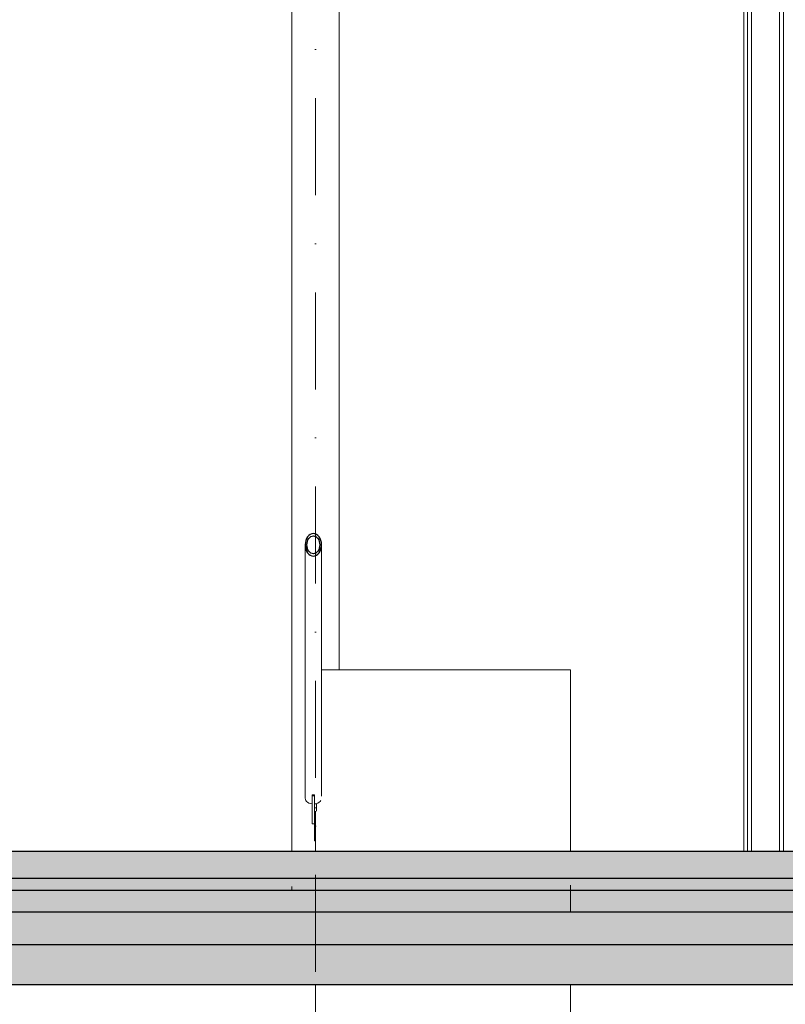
# Model space of a CAD drawing. Header units: centimetres. Extents: x -1103 to 10505, y -997 to 1780.
# Tile 4 of 102: x -339 to -55, y 687 to 1052. Entities that reach past the tile are written whole.
import ezdxf
from ezdxf.enums import TextEntityAlignment as Align

# ---------------------------------------------------------------- set-up
doc = ezdxf.new("R2010")
doc.units = ezdxf.units.CM
doc.header["$LTSCALE"] = 0.1
doc.header["$MEASUREMENT"] = 0
doc.linetypes.add('Kropki i Kreski', pattern=[720, 360, -180, 0, -180])
for name, color, linetype in [('2_dachy.ISTN', 7, 'Continuous'), ('2_lądowisko_IFC.ISTN', 7, 'Continuous'), ('2_stropy.ISTN', 7, 'Continuous'), ('2_ściany wewnętrzne.ISTN', 7, 'Continuous'), ('3_wypełnienia.K_IR', 7, 'Continuous'), ('4_osie.ISTN', 7, 'Continuous')]:
    doc.layers.add(name, color=color, linetype=linetype)
doc.styles.add('GENERATED_STYLE_1', font='txt')

# ---------------------------------------------------------------- blocks, each defined once
blk = doc.blocks.new('ElemPrzekroju_50_1')
at = {"layer": '2_stropy.ISTN', "linetype": 'Continuous', "lineweight": 0}
blk.add_hatch(color=252, dxfattribs=at).paths.add_polyline_path([(-810.83, 694), (1399.05, 694), (1399.05, 721), (-810.83, 721)])
at = {"layer": '2_stropy.ISTN', "color": 252, "linetype": 'Continuous', "lineweight": 30}
for p, q in [((1399.05, 721), (-810.83, 721)), ((1399.05, 694), (-810.83, 694))]:
    blk.add_line(p, q, dxfattribs=at)
blk = doc.blocks.new('ElemPrzekroju_75_1')
at = {"layer": '2_ściany wewnętrzne.ISTN', "color": 252, "linetype": 'Continuous', "lineweight": 13}
for p, q in [((-226.7, 811), (-134.24, 811)), ((-134.24, 811), (-134.24, 743.55)), ((-228.91, 761.22), (-228.91, 761.05)), ((-228.91, 758.49), (-228.91, 743.55)), ((-228.91, 731.01), (-228.91, 721)), ((-134.24, 731.01), (-134.24, 721)), ((-228.91, 694), (-228.91, 361)), ((-134.24, 694), (-134.24, 361))]:
    blk.add_line(p, q, dxfattribs=at)
blk = doc.blocks.new('ElemPrzekroju_97_1')
at = {"layer": '2_lądowisko_IFC.ISTN', "color": 252, "linetype": 'Continuous', "lineweight": 9}
for p, q in [((-237.71, 743.55), (-237.71, 1279.2)), ((-220.11, 811), (-220.11, 1279.2)), ((-69.91, 743.55), (-69.91, 1216)), ((-68.61, 743.55), (-68.61, 1216)), ((-67.11, 743.55), (-67.11, 1216)), ((-56.71, 743.55), (-56.71, 1216)), ((-55.21, 743.55), (-55.21, 1216)), ((-232.73, 763.31), (-232.73, 857.41)), ((-232.1, 854.88), (-232.1, 857.41)), ((-227.33, 854.88), (-227.33, 857.41)), ((-226.7, 764.07), (-226.7, 857.41)), ((-229.71, 764.6), (-230.11, 764.6)), ((-230.11, 764.24), (-230.11, 764.6)), ((-230.11, 753.84), (-230.11, 764.24)), ((-229.31, 764.24), (-230.11, 764.24)), ((-229.31, 764.6), (-229.71, 764.6)), ((-229.31, 764.24), (-229.31, 764.6)), ((-229.31, 760.08), (-229.31, 764.24)), ((-232.73, 763.31), (-232.67, 762.88)), ((-232.67, 762.88), (-232.5, 762.48)), ((-232.5, 762.48), (-232.22, 762.1)), ((-232.22, 762.1), (-231.84, 761.77)), ((-231.84, 761.77), (-231.39, 761.5)), ((-231.39, 761.5), (-230.87, 761.3)), ((-230.87, 761.3), (-230.3, 761.18)), ((-230.3, 761.18), (-230.11, 761.16)), ((-229.31, 761.16), (-229.12, 761.18)), ((-229.12, 761.18), (-228.56, 761.3)), ((-228.56, 761.3), (-228.04, 761.5)), ((-228.51, 759.72), (-228.51, 761.05)), ((-228.04, 761.5), (-227.58, 761.77)), ((-227.58, 761.77), (-227.21, 762.1)), ((-227.21, 762.1), (-226.93, 762.48)), ((-226.93, 762.48), (-226.92, 762.49)), ((-229.31, 759.72), (-229.31, 760.08)), ((-229.31, 747.49), (-229.31, 759.72)), ((-228.51, 759.72), (-229.31, 759.72)), ((-228.51, 758.49), (-228.51, 759.72)), ((-229.31, 753.84), (-230.11, 753.84)), ((-228.91, 747.49), (-229.31, 747.49)), ((-237.71, 729), (-237.71, 730.51))]:
    blk.add_line(p, q, dxfattribs=at)
at = {"layer": '2_lądowisko_IFC.ISTN', "color": 252, "linetype": 'Continuous', "lineweight": 30}
for p, q in [((1591.14, 729), (-878.91, 729)), ((-878.91, 709), (1591.14, 709))]:
    blk.add_line(p, q, dxfattribs=at)
at = {"layer": '2_lądowisko_IFC.ISTN', "color": 252, "linetype": 'Continuous', "lineweight": 30, "flags": 128}
for points in [[(-232.73, 857.41), (-232.67, 856.6), (-232.5, 855.81), (-232.22, 855.09), (-231.84, 854.45), (-231.39, 853.93), (-230.87, 853.55), (-230.3, 853.31), (-229.71, 853.23), (-229.12, 853.31), (-228.56, 853.55), (-228.04, 853.93), (-227.58, 854.45), (-227.21, 855.09), (-226.93, 855.81), (-226.75, 856.6), (-226.7, 857.41), (-226.75, 858.23), (-226.93, 859.02), (-227.21, 859.74), (-227.58, 860.37), (-228.04, 860.89), (-228.56, 861.28), (-229.12, 861.52), (-229.71, 861.6), (-230.3, 861.52), (-230.87, 861.28), (-231.39, 860.89), (-231.84, 860.37), (-232.22, 859.74), (-232.5, 859.02), (-232.67, 858.23)], [(-232.1, 857.41), (-232.05, 858.06), (-231.92, 858.68), (-231.7, 859.25), (-231.4, 859.75), (-231.04, 860.17), (-230.62, 860.47), (-230.18, 860.66), (-229.71, 860.72), (-229.25, 860.66), (-228.8, 860.47), (-228.39, 860.17), (-228.03, 859.75), (-227.73, 859.25), (-227.51, 858.68), (-227.37, 858.06), (-227.33, 857.41), (-227.37, 856.77), (-227.51, 856.15), (-227.73, 855.57), (-228.03, 855.07), (-228.39, 854.66), (-228.8, 854.35), (-229.25, 854.17), (-229.71, 854.1), (-230.18, 854.17), (-230.62, 854.35), (-231.04, 854.66), (-231.4, 855.07), (-231.7, 855.57), (-231.92, 856.15), (-232.05, 856.77)]]:
    blk.add_lwpolyline(points, close=True, dxfattribs=at)
blk = doc.blocks.new('ElemPrzekroju_112_1')
at = {"layer": '2_dachy.ISTN', "linetype": 'Continuous', "lineweight": 0}
blk.add_hatch(color=252, dxfattribs=at).paths.add_polyline_path([(-823.91, 743.55), (-823.91, 733.54), (1566.14, 733.54), (1566.14, 743.55)])
at = {"layer": '2_dachy.ISTN', "color": 252, "linetype": 'Continuous', "lineweight": 30}
for p, q in [((1566.14, 743.55), (-823.91, 743.55)), ((1566.14, 733.54), (-823.91, 733.54))]:
    blk.add_line(p, q, dxfattribs=at)
blk = doc.blocks.new('Standardowy znacznik osi[2]_1', base_point=(-228.91, 1700))
at = {"layer": '4_osie.ISTN', "color": 252, "linetype": 'Kropki i Kreski', "lineweight": 15}
blk.add_line((-228.91, 1600), (-228.91, -300), dxfattribs=at)
at = {"layer": '4_osie.ISTN', "color": 252, "lineweight": 0, "style": 'GENERATED_STYLE_1'}
blk.add_attdef('AC_MarkerText_1', text='', height=35, rotation=360, dxfattribs=at).set_placement((-228.91, 1742), align=Align.MIDDLE_CENTER)

msp = doc.modelspace()

# ---------------------------------------------------------------- hatches: boundary and pattern name
at = {"layer": '3_wypełnienia.K_IR', "linetype": 'Continuous', "lineweight": 0}
msp.add_hatch(color=252, dxfattribs=at).paths.add_polyline_path([(-823.91, 740.54), (1566.14, 740.54), (1566.14, 721), (-823.91, 721)])

# ---------------------------------------------------------------- block references
at = {"layer": '2_dachy.ISTN', "lineweight": 0}
msp.add_blockref('ElemPrzekroju_112_1', (0, 0), dxfattribs=at)
at = {"layer": '2_lądowisko_IFC.ISTN', "lineweight": 0}
msp.add_blockref('ElemPrzekroju_97_1', (0, 0), dxfattribs=at)
at = {"layer": '2_stropy.ISTN', "lineweight": 0}
msp.add_blockref('ElemPrzekroju_50_1', (0, 0), dxfattribs=at)
at = {"layer": '2_ściany wewnętrzne.ISTN', "lineweight": 0}
msp.add_blockref('ElemPrzekroju_75_1', (0, 0), dxfattribs=at)
at = {"layer": '4_osie.ISTN', "color": 252, "linetype": 'Continuous', "lineweight": 0}
msp.add_blockref('Standardowy znacznik osi[2]_1', (-228.91, 1700), dxfattribs=at)

doc.saveas('drawing.dxf')
